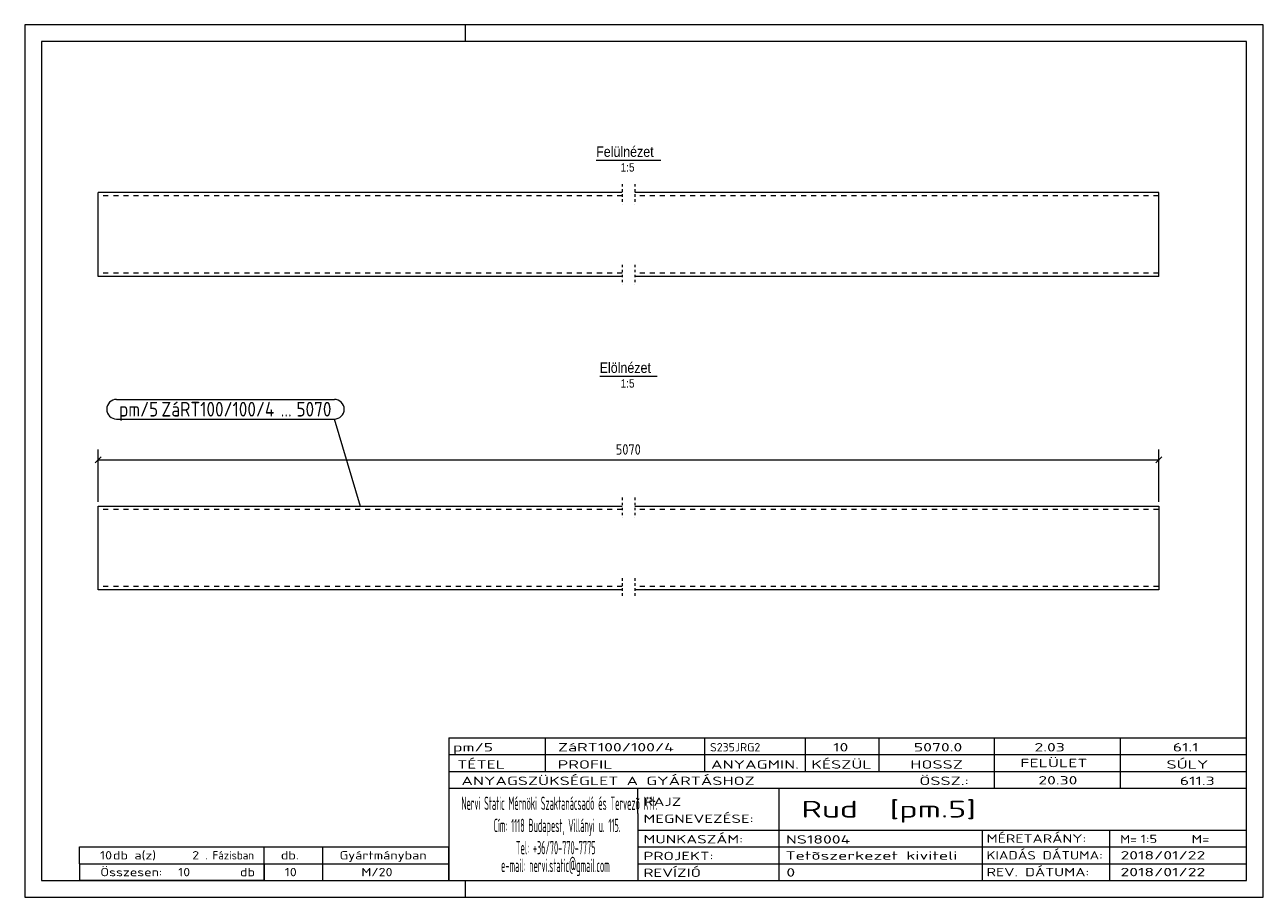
# Model space of a CAD drawing. Header units: millimetres. Extents: x 1 to 296, y 1 to 209.
import ezdxf

# ---------------------------------------------------------------- set-up
doc = ezdxf.new("R2010")
doc.units = ezdxf.units.MM
doc.header["$LTSCALE"] = 0.6
for name, pattern in [('XKITLINE00', [0]), ('XKITLINE01', [4, 1, -1, 1, -1]), ('XKITLINE02', [4, 2, -2])]:
    doc.linetypes.add(name, pattern=pattern)
for name, color, linetype, lineweight in [('DrawingSheet', 5, 'Continuous', 0), ('OtherObjectType', 1, 'Continuous', 0), ('Part', 2, 'Continuous', 0), ('PartMark', 3, 'Continuous', 0), ('Z-DIMENSIONS', 1, 'Continuous', 0)]:
    doc.layers.add(name, color=color, linetype=linetype, lineweight=lineweight)
doc.styles.add('ARIAL', font='ARIAL.TTF')
doc.styles.add('ISOCPEUR', font='ISOCPEUR.TTF')

msp = doc.modelspace()

# ---------------------------------------------------------------- linework, layer by layer
at = {"layer": 'DrawingSheet', "color": 2, "linetype": 'XKITLINE00', "lineweight": 0}
for p, q in [((296, 209), (1, 209)), ((1, 209), (1, 1)), ((106, 205), (106, 209)), ((296, 1), (296, 209)), ((106, 1), (106, 5)), ((1, 1), (296, 1))]:
    msp.add_line(p, q, dxfattribs=at)
at = {"layer": 'DrawingSheet', "color": 3, "linetype": 'XKITLINE00', "lineweight": 0}
for p, q in [((292, 205), (5, 205)), ((5, 205), (5, 5)), ((292, 5), (292, 205)), ((5, 5), (292, 5))]:
    msp.add_line(p, q, dxfattribs=at)
at = {"layer": 'OtherObjectType', "color": 6, "linetype": 'XKITLINE00', "lineweight": 0}
for p, q in [((137.11, 176.75), (152.49, 176.75)), ((137.94, 125.25), (151.66, 125.25))]:
    msp.add_line(p, q, dxfattribs=at)
at = {"layer": 'OtherObjectType', "color": 7, "linetype": 'XKITLINE00', "lineweight": 0}
for p, q in [((102, 39), (292, 39)), ((102, 39), (102, 35)), ((102, 39), (292, 39)), ((125, 35), (125, 39)), ((163, 35), (163, 39)), ((187, 35), (187, 39)), ((204.5, 35), (204.5, 39)), ((232, 35), (232, 39)), ((262, 35), (262, 39)), ((292, 35), (292, 39)), ((102, 35), (292, 35)), ((102, 35), (102, 5)), ((102, 35), (292, 35)), ((125, 31), (125, 35)), ((163, 31), (163, 35)), ((187, 31), (187, 35)), ((204.5, 31), (204.5, 35)), ((232, 31), (232, 35)), ((262, 31), (262, 35)), ((292, 31), (292, 35)), ((102, 31), (292, 31)), ((232, 27), (232, 31)), ((262, 27), (262, 31)), ((292, 27), (292, 31)), ((102, 27), (292, 27)), ((147, 21), (147, 27)), ((180.7, 17), (180.7, 27)), ((292, 21), (292, 27)), ((147, 21), (147, 5)), ((292, 17), (292, 21)), ((147, 17), (292, 17)), ((180.7, 5), (180.7, 17)), ((229.16, 13), (229.16, 17)), ((259.5, 5), (259.5, 17)), ((292, 13), (292, 17)), ((14, 9), (14, 13)), ((14, 13), (58, 13)), ((14, 13), (58, 13)), ((58, 9), (58, 13)), ((58, 13), (102, 13)), ((58, 9), (58, 13)), ((72, 9), (72, 13)), ((102, 9), (102, 13)), ((147, 13), (292, 13)), ((229.16, 5), (229.16, 13)), ((292, 9), (292, 13)), ((14, 9), (58, 9)), ((14, 9), (14, 5)), ((14, 9), (58, 9)), ((58, 9), (58, 5)), ((58, 9), (102, 9)), ((58, 5), (58, 9)), ((72, 5), (72, 9)), ((102, 5), (102, 9)), ((147, 9), (292, 9)), ((292, 5), (292, 9)), ((58, 5), (14, 5)), ((58, 5), (102, 5)), ((102, 5), (292, 5)), ((139.5, 5), (292, 5))]:
    msp.add_line(p, q, dxfattribs=at)
at = {"layer": 'Part', "color": 2, "linetype": 'XKITLINE00', "lineweight": 0}
for p, q in [((18.5, 149), (18.5, 169)), ((143.3, 169), (18.5, 169)), ((271.1, 169), (146.3, 169)), ((271.1, 149), (271.1, 169)), ((143.3, 149), (18.5, 149)), ((271.1, 149), (146.3, 149)), ((18.5, 74.26), (18.5, 94.26)), ((18.5, 94.26), (143.3, 94.26)), ((146.3, 94.26), (271.1, 94.26)), ((271.1, 94.26), (271.1, 74.26)), ((143.3, 74.26), (18.5, 74.26)), ((271.1, 74.26), (146.3, 74.26))]:
    msp.add_line(p, q, dxfattribs=at)
at = {"layer": 'Part', "color": 7, "linetype": 'XKITLINE02', "lineweight": 0}
for p, q in [((143.3, 168.2), (18.5, 168.2)), ((271.1, 168.2), (146.3, 168.2)), ((143.3, 149.8), (18.5, 149.8)), ((271.1, 149.8), (146.3, 149.8)), ((143.3, 93.46), (18.5, 93.46)), ((271.1, 93.46), (146.3, 93.46)), ((143.3, 75.06), (18.5, 75.06)), ((271.1, 75.06), (146.3, 75.06))]:
    msp.add_line(p, q, dxfattribs=at)
at = {"layer": 'Part', "color": 2, "linetype": 'XKITLINE01', "lineweight": 0}
for p, q in [((143.3, 171), (143.3, 166.2)), ((146.3, 171), (146.3, 166.2)), ((143.3, 151.8), (143.3, 147)), ((146.3, 151.8), (146.3, 147)), ((143.3, 96.26), (143.3, 91.46)), ((146.3, 96.26), (146.3, 91.46)), ((143.3, 77.06), (143.3, 72.26)), ((146.3, 77.06), (146.3, 72.26))]:
    msp.add_line(p, q, dxfattribs=at)
at = {"layer": 'PartMark', "color": 7, "linetype": 'XKITLINE00', "lineweight": 0}
for p, q in [((22.86, 119.7), (74.74, 119.7)), ((22.86, 115), (74.74, 115)), ((80.95, 94.16), (74.74, 115))]:
    msp.add_line(p, q, dxfattribs=at)
for centre, start, end in [((22.86, 117.35), 90, 270), ((74.74, 117.35), 270, 90)]:
    msp.add_arc(centre, 2.35, start, end, dxfattribs=at)
at = {"layer": 'Z-DIMENSIONS', "color": 7, "linetype": 'XKITLINE00', "lineweight": 0}
for p, q in [((18.5, 95.26), (18.5, 107.76)), ((271.1, 95.26), (271.1, 107.76)), ((19.21, 105.97), (17.79, 104.55)), ((18.5, 105.26), (271.1, 105.26)), ((271.81, 105.97), (270.39, 104.55))]:
    msp.add_line(p, q, dxfattribs=at)
at = {"layer": 'Z-DIMENSIONS', "color": 3}
for p in [(18.5, 105.26), (271.1, 105.26)]:
    msp.add_point(p, dxfattribs=at)

# ---------------------------------------------------------------- texts
at = {"layer": 'OtherObjectType', "color": 6, "style": 'ARIAL', "width": 0.85}
for s, height, p in [('Felülnézet', 2.5, (137.11, 177.5)), ('1:5', 2, (142.95, 174)), ('Elölnézet', 2.5, (137.94, 126)), ('1:5', 2, (142.95, 122.5))]:
    msp.add_text(s, height=height, dxfattribs=at).set_placement(p)
at = {"layer": 'OtherObjectType', "color": 7, "style": 'ISOCPEUR'}
for s, height, width, p in [('pm/5', 2, 1.525501, (103, 35.76)), ('ZáRT100/100/4', 2, 1.525501, (128, 35.76)), ('S235JRG2', 2, 1.02, (164.22, 35.76)), ('10', 2, 1.525501, (193.55, 35.76)), ('5070.0', 2, 1.525501, (212.78, 35.76)), ('2.03', 2, 1.525501, (241.51, 35.76)), ('61.1', 2, 1.525501, (274.45, 35.76)), ('TÉTEL', 2, 1.525501, (104, 31.66)), ('PROFIL', 2, 1.525501, (127.96, 31.66)), ('ANYAGMIN.', 2, 1.525501, (164.47, 31.66)), ('KÉSZÜL', 2, 1.525501, (188.37, 31.66)), ('HOSSZ', 2, 1.525501, (211.96, 31.66)), ('FELÜLET', 2, 1.525501, (238.13, 32)), ('SÚLY', 2, 1.525501, (272.96, 31.66)), ('ANYAGSZÜKSÉGLET A GYÁRTÁSHOZ', 2, 1.525501, (105, 27.75)), ('ÖSSZ.:', 2, 1.525501, (214.1, 27.75)), ('20.30', 2, 1.525501, (242.43, 27.88)), ('611.3', 2, 1.525501, (276.13, 27.75)), ('Nervi Static Mérnöki\xa0Szaktanácsadó\xa0és\xa0Tervezõ Kft.', 3.1765, 0.403093, (105, 21.82)), ('RAJZ', 2, 1.445, (148.38, 22.78)), ('Rud  [pm.5]', 4, 1.474651, (186, 20)), ('MEGNEVEZÉSE:', 2, 1.445, (148.38, 18.72)), ('Cím:\xa01118 Budapest, Villányi u. 115.', 3.1765, 0.403093, (112.69, 16.53)), ('MUNKASZÁM:', 2, 1.445, (148.38, 13.84)), ('NS18004', 2, 1.525501, (182.28, 13.78)), ('MÉRETARÁNY:', 2, 1.36, (230.1, 14)), ('M=', 2, 1.211571, (261.91, 13.84)), ('1:5', 2, 1.275, (266.79, 13.9)), ('M=', 2, 1.275, (278.95, 13.87)), ('10', 2, 1.211571, (18.92, 10)), ('db a(z)', 2, 1.211571, (22, 10)), ('2', 2, 1.211571, (40.86, 10)), ('. Fázisban', 2, 0.935, (44, 10)), ('db.', 2, 1.211571, (62, 10)), ('Gyártmányban', 2, 1.211571, (76, 10)), ('Tel:\xa0+36/70-770-7775', 3.1765, 0.403093, (117.97, 11.24)), ('PROJEKT:', 2, 1.445, (148.38, 9.84)), ('Tetõszerkezet kiviteli ', 2, 1.525501, (182.2, 9.94)), ('KIADÁS DÁTUMA:', 2, 1.275, (230.1, 10)), ('2018/01/22', 2, 1.525501, (262, 10)), ('e-mail:\xa0nervi.static@gmail.com', 3.1765, 0.403093, (114.45, 7)), ('Összesen:            db', 2, 1.211571, (19, 6)), ('10', 2, 1.211571, (37.53, 6)), ('10', 2, 1.211571, (62.92, 6)), ('M/20', 2, 1.211571, (81.18, 6)), ('REVÍZIÓ', 2, 1.445, (148.38, 5.84)), ('0', 2, 1.525501, (182.41, 5.92)), ('REV. DÁTUMA:', 2, 1.36, (230.1, 6)), ('2018/01/22', 2, 1.525501, (262, 6))]:
    msp.add_text(s, height=height, dxfattribs=dict(at, width=width)).set_placement(p)
at = {"layer": 'PartMark', "color": 3, "style": 'ISOCPEUR', "width": 0.85}
for s, p in [('pm/5', (23.46, 115.6)), ('ZáRT100/100/4', (33.54, 115.6)), ('5070', (65.72, 115.6)), ('...', (61.96, 115.6))]:
    msp.add_text(s, height=3.5, dxfattribs=at).set_placement(p)
at = {"layer": 'Z-DIMENSIONS', "color": 3, "style": 'ISOCPEUR', "width": 0.85}
msp.add_text('5070', height=2.5, dxfattribs=at).set_placement((141.79, 106.51))

doc.saveas('drawing.dxf')
